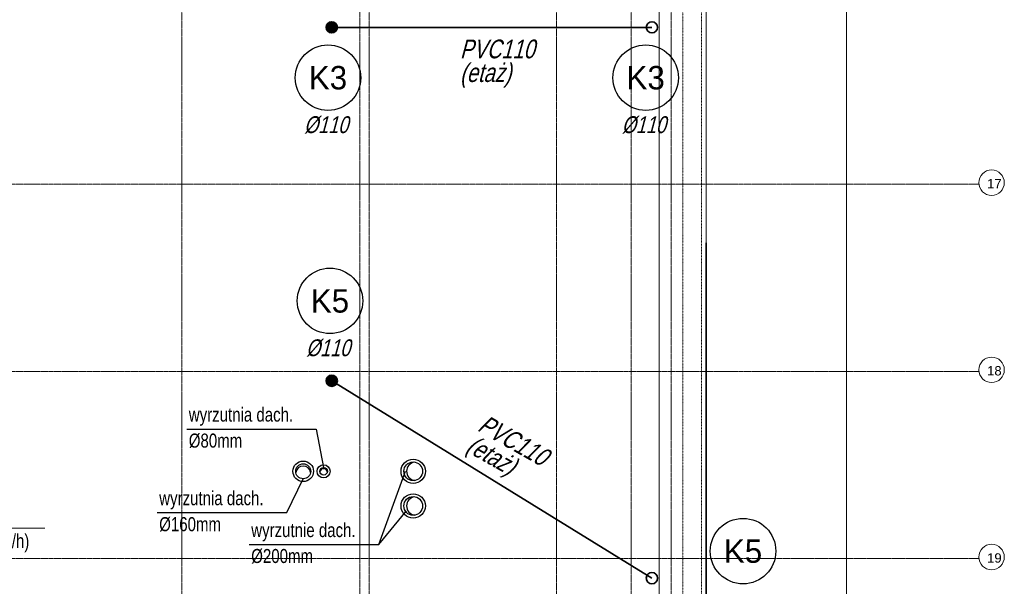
# Model space of a CAD drawing. Header units: millimetres. Extents: x 49908 to 79848, y -11883 to -3092.
# Tile 178 of 222: x 77227 to 78279, y -11046 to -10441. Entities that reach past the tile are written whole.
import ezdxf
from ezdxf.enums import TextEntityAlignment as Align

# ---------------------------------------------------------------- set-up
doc = ezdxf.new("R2010")
doc.units = ezdxf.units.MM
doc.linetypes.add('0.5_0.5', pattern=[10, 5, -5])
doc.linetypes.add('DASHDOT', pattern=[1, 0.5, -0.25, 0, -0.25])
for name, color, linetype, lineweight in [('A_CIENKA', 9, 'Continuous', 9), ('A_HATCH', 9, 'Continuous', 9), ('A_OSIE', 9, 'DASHDOT', 9), ('A_WIDOK', 9, 'Continuous', 9), ('S_Kanalizacja', 6, 'Continuous', 35), ('\x9dciany', 9, 'Continuous', 9)]:
    doc.layers.add(name, color=color, linetype=linetype, lineweight=lineweight)
doc.layers.add('A_WYMIAR', color=9, linetype='Continuous', lineweight=5, transparency=0.2)
doc.layers.add('S_Opis - kanalizacja', color=3, linetype='Continuous')
doc.layers.add('S_W_Opis', color=7, linetype='Continuous', true_color=0xb000eb)
doc.layers.add('S_W_went wyrzut', color=7, linetype='Continuous', true_color=0xa32900)
doc.styles.add('Arial', font='arial.ttf')
doc.styles.add('ROMANS', font='romanpl.shx', dxfattribs={"bigfont": 'romanbigpl.shx'})

msp = doc.modelspace()

# ---------------------------------------------------------------- hatches: boundary and pattern name
at = {"layer": 'S_Kanalizacja'}
h = msp.add_hatch(color=256, dxfattribs=at)
edge = h.paths.add_edge_path()
edge.add_arc((77560.4, -10449), 6, -270, 90, ccw=False)
h = msp.add_hatch(color=256, dxfattribs=at)
edge = h.paths.add_edge_path()
edge.add_arc((77560.4, -10826.7), 6, -270, 90, ccw=False)

# ---------------------------------------------------------------- linework, layer by layer
at = {"layer": 'A_CIENKA', "ltscale": 0.2}
msp.add_lwpolyline([(77210.4, -8806.7), (77960.4, -8806.7), (77960.4, -11226.7), (75590.4, -11226.7), (75590.4, -8806.7), (77210.4, -8806.7)], dxfattribs=at)
msp.add_lwpolyline([(75640.5, -8856.8), (77910.3, -8856.8), (77910.3, -11176.6), (75640.5, -11176.6)], close=True, dxfattribs=at)
at = {"layer": 'A_HATCH'}
msp.add_line((78110.4, -10006.7), (78110.4, -11526.7), dxfattribs=at)
at = {"layer": 'A_OSIE', "ltscale": 0.3, "transparency": 33554559}
for p, q in [((77400.4, -8493), (77400.4, -11540.3)), ((77590.4, -8488.8), (77590.4, -11546.7)), ((77600.4, -8493), (77600.4, -11540.3)), ((77800.4, -8493), (77800.4, -11540.3)), ((77880.4, -8493), (77880.4, -11540.3)), ((77922.9, -8493), (77922.9, -11540.3)), ((78251.7, -10616.7), (75350.8, -10616.7)), ((78251.7, -10816.7), (75350.8, -10816.7)), ((78251.7, -11016.7), (75350.8, -11016.7))]:
    msp.add_line(p, q, dxfattribs=at)
at = {"layer": 'A_WIDOK', "linetype": '0.5_0.5', "ltscale": 0.02}
for points in [[(75595.5, -8811.8), (77955.3, -8811.8), (77955.3, -11221.6), (75595.5, -11221.6)], [(75615.5, -8831.8), (77935.3, -8831.8), (77935.3, -11201.6), (75615.5, -11201.6)]]:
    msp.add_lwpolyline(points, close=True, dxfattribs=at)
at = {"layer": 'A_WYMIAR'}
for centre in [(78265.3, -10615), (78265.3, -10815), (78265.3, -11015)]:
    msp.add_circle(centre, 13.6, dxfattribs=at)
at = {"layer": 'S_Kanalizacja'}
for p, q in [((77902.4, -10449), (77560.4, -10449)), ((77902.4, -11037.6), (77560.4, -10826.7))]:
    msp.add_line(p, q, dxfattribs=at)
msp.add_lwpolyline([(77093.8, -11226.7), (77960.4, -11226.7), (77960.4, -10679.1)], dxfattribs=at)
for centre in [(77560.4, -10449), (77902.4, -10449), (77560.4, -10826.7), (77902.4, -11037.6)]:
    msp.add_circle(centre, 6, dxfattribs=at)
at = {"layer": 'S_Opis - kanalizacja'}
for centre in [(77556.4, -10502.8, 0), (77895.8, -10502.8, 0), (77558.5, -10741.3), (77999.8, -11008.7, 0)]:
    msp.add_circle(centre, 35, dxfattribs=at)
at = {"layer": 'S_W_Opis', "color": 3, "ltscale": 0.1}
for p, q in [((77405.5, -10878.2), (77543.9, -10878.2)), ((77373.9, -10967.5), (77512.3, -10967.5)), ((77472.2, -11001.5), (77610.6, -11001.5))]:
    msp.add_line(p, q, dxfattribs=at)
at = {"layer": 'S_W_Opis', "color": 1, "ltscale": 0.1}
for p, q in [((77543.9, -10878.2), (77551.7, -10919.4)), ((77610.6, -11001.5), (77639.3, -10923.4)), ((77512.3, -10967.5), (77529.9, -10931.4)), ((77610.6, -11001.5), (77640.4, -10965.8))]:
    msp.add_line(p, q, dxfattribs=at)
at = {"layer": 'S_W_Opis', "lineweight": 18}
msp.add_line((77253.9, -10984), (77157.1, -10984), dxfattribs=at)
at = {"layer": 'S_W_went wyrzut'}
for centre, radius in [((77529.9, -10923.4), 11), ((77529.9, -10923.4), 8), ((77551.7, -10923.4), 7), ((77647.4, -10923.4), 13), ((77647.4, -10923.4), 10), ((77551.7, -10923.4), 4), ((77647.4, -10960.4), 13), ((77647.4, -10960.4), 10)]:
    msp.add_circle(centre, radius, dxfattribs=at)
for centre, radius, start, end in [((77529.9, -10925.9), 8, 9.0374, 170.9626), ((77650.4, -10923.4), 10, 98.6621, 261.3379), ((77551.7, -10924.6), 4, 9.0374, 170.9626), ((77650.4, -10960.4), 10, 98.6621, 261.3379)]:
    msp.add_arc(centre, radius, start, end, dxfattribs=at)
at = {"layer": '\x9dciany'}
msp.add_line((77960.4, -10416.7), (77960.4, -11226.7), dxfattribs=at)

# ---------------------------------------------------------------- texts
at = {"layer": 'A_WYMIAR', "char_height": 10, "attachment_point": 1, "style": 'Arial'}
for s, insert in [('17', (78260.5, -10611)), ('18', (78260.5, -10811)), ('19', (78260.5, -11011))]:
    msp.add_mtext_dynamic_manual_height_columns(s, width=473.698, gutter_width=1.25, heights=[0], dxfattribs=dict(at, insert=insert))
at = {"layer": 'S_Opis - kanalizacja', "style": 'ROMANS', "oblique": 15, "width": 0.8}
for s, p in [('PVC110', (77697.4, -10472.1)), ('(etaż)', (77697.4, -10497.4))]:
    msp.add_text(s, height=20, dxfattribs=at).set_placement(p, align=Align.MIDDLE_LEFT)
at = {"layer": 'S_Opis - kanalizacja', "style": 'ROMANS'}
for s, p in [('K3', (77556.4, -10502.8, 0)), ('K3', (77895.8, -10502.8, 0)), ('K5', (77558.5, -10741.3)), ('K5', (77999.8, -11008.7, 0))]:
    msp.add_text(s, height=25, dxfattribs=at).set_placement(p, align=Align.MIDDLE_CENTER)
at = {"layer": 'S_Opis - kanalizacja', "color": 2, "lineweight": 18, "style": 'ROMANS', "oblique": 15, "width": 0.8}
for p in [(77530.8, -10562), (77870.2, -10562), (77532.9, -10800.4, 0)]:
    msp.add_text('%%C110', height=18, dxfattribs=at).set_placement(p)
at = {"layer": 'S_Opis - kanalizacja', "style": 'ROMANS', "oblique": 15, "width": 0.8}
for s, p in [('PVC110', (77719.9, -10870.6)), ('(etaż)', (77707.4, -10892.6))]:
    msp.add_text(s, height=20, rotation=330.469, dxfattribs=at).set_placement(p, align=Align.MIDDLE_LEFT)
at = {"layer": 'S_W_Opis', "lineweight": 18, "style": 'ROMANS', "width": 0.8}
for s, p in [('wyrzutnia dach.', (77407.7, -10870.3)), ('%%c80mm', (77407.7, -10898.1)), ('wyrzutnia dach.', (77376.1, -10959.6)), ('%%c160mm', (77376.1, -10987.4)), ('wyrzutnie dach.', (77474.4, -10993.7)), ('(2000m3/h)', (77155.3, -11005.4)), ('%%c200mm', (77474.4, -11021.4))]:
    msp.add_text(s, height=15, dxfattribs=at).set_placement(p)

doc.saveas('drawing.dxf')
